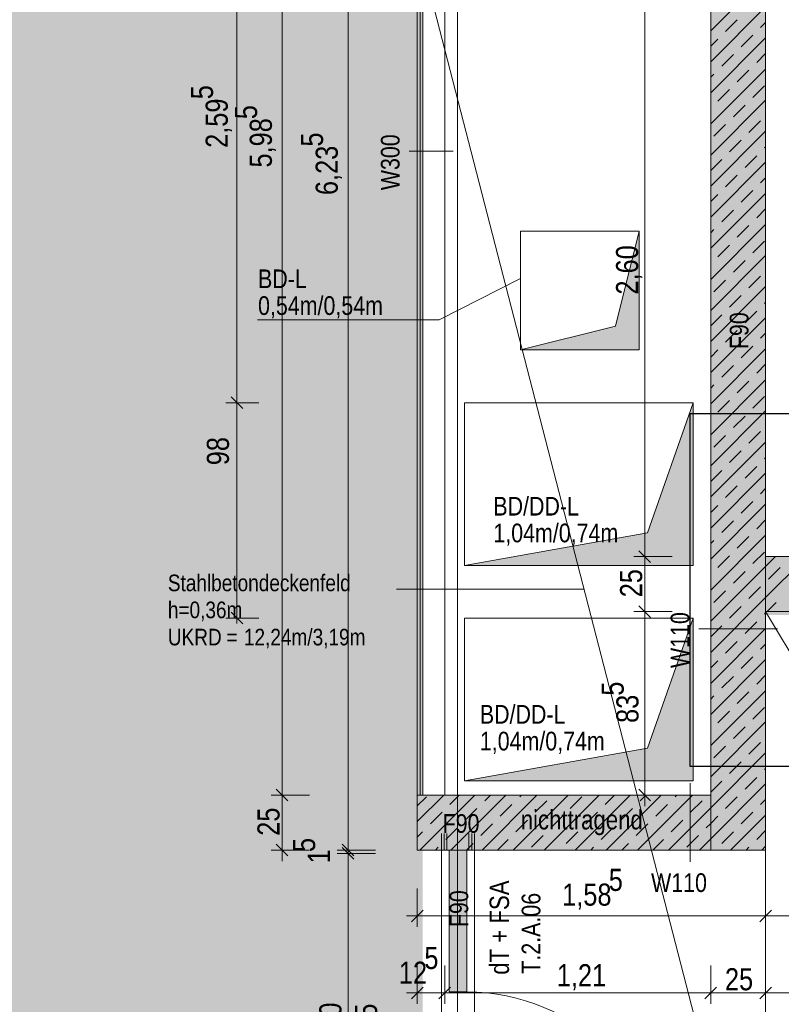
# Model space of a CAD drawing. Extents: x -620 to 3480, y 62 to 1102.
# Tile 59 of 256: x -527 to -458, y 623 to 713. Entities that reach past the tile are written whole.
import ezdxf
from ezdxf.lldxf.tags import DXFTag

# ---------------------------------------------------------------- set-up
doc = ezdxf.new("R2010")
doc.units = 0
doc.layers.get('0').update_dxf_attribs({"lineweight": 13})
for name, color, linetype, lineweight, true_color in [('00 -Bauelemente -Dämmung innen', 7, 'Continuous', 9, 0xff7fe6), ('00 -Bauelemente -Gipskarton', 7, 'Continuous', 9, 0xff7fe6), ('30 -34 Innenwände- 1 tragend', 7, 'Continuous', 13, 0xdd0806), ('30 -34 Innenwände- 2 nichttragend', 7, 'Continuous', 18, 0xff7fe6), ('30 -34 Innenwände- 4 Türen_Fenster', 7, 'Continuous', 15, 0x9955ff), ('30 -35 Decken- 11 Bodendurchbruch', 7, 'Continuous', 15, 0x599559), ('30 -35 Decken- 11 Durchbruch', 5, 'Continuous', 15, 0x0000ff), ('70 -72 Beschriftung- 1 Beschriftung allgemein', 7, 'Continuous', 9, 0xff6633), ('70 -76 Bemaßung- 2 Allgemein', 9, 'Continuous', 5, 0x808080), ('E_Leerrohr_Detailnummer', 1, 'Continuous', 25, 0xff0000), ('iwb_Layout BA_Markierung', 7, 'Continuous', 9, 0xbadcdc), ('iwb_Schraffur_F90_feuerbestaendig', 1, 'Continuous', 13, 0xff0000), ('iwb_Sichtbeton', 2, 'Continuous', 50, 0xffff00), ('iwb_Sichtbeton-Shading', 2, 'Continuous', 50, 0xffff00)]:
    doc.layers.add(name, color=color, linetype=linetype, lineweight=lineweight, true_color=true_color)
for name, color, linetype, lineweight in [('70 -71 Achsen- 1 Gebäudeachsen', 7, 'STRICHPUNKT2-A06G9SLK8I', 18), ('70 -75 Raumstempel- 3 Wandstempel', 7, 'Continuous', 50), ('Keine', 7, 'Continuous', 9)]:
    doc.layers.add(name, color=color, linetype=linetype, lineweight=lineweight)
doc.styles.get("Standard").update_dxf_attribs({"font": 'ARIALN.TTF'})
tags = doc.linetypes.add('grob-A06G9SLJ8I', pattern=[14, 3, -8, 3]).pattern_tags.tags
tags[8:9] = [DXFTag(74, 4), DXFTag(75, 0), DXFTag(340, '0'), DXFTag(46, 0.0), DXFTag(50, 0.0), DXFTag(44, 0.0), DXFTag(45, 0.0)]
tags[6:7] = [DXFTag(74, 4), DXFTag(75, 0), DXFTag(340, '0'), DXFTag(46, 0.0), DXFTag(50, 0.0), DXFTag(44, 0.0), DXFTag(45, 0.0)]
tags[4:5] = [DXFTag(74, 4), DXFTag(75, 0), DXFTag(340, '0'), DXFTag(46, 0.0), DXFTag(50, 0.0), DXFTag(44, 0.0), DXFTag(45, 0.0)]
tags = doc.linetypes.add('STRICHPUNKT2-A06G9SLK8I', pattern=[12.7, 6.35, -3.175, 0, -3.175]).pattern_tags.tags
tags[10:11] = [DXFTag(74, 4), DXFTag(75, 0), DXFTag(340, '0'), DXFTag(46, 0.0), DXFTag(50, 0.0), DXFTag(44, 0.0), DXFTag(45, 0.0)]
tags[8:9] = [DXFTag(74, 4), DXFTag(75, 0), DXFTag(340, '0'), DXFTag(46, 0.0), DXFTag(50, 0.0), DXFTag(44, 0.0), DXFTag(45, 0.0)]
tags[6:7] = [DXFTag(74, 4), DXFTag(75, 0), DXFTag(340, '0'), DXFTag(46, 0.0), DXFTag(50, 0.0), DXFTag(44, 0.0), DXFTag(45, 0.0)]
tags[4:5] = [DXFTag(74, 4), DXFTag(75, 0), DXFTag(340, '0'), DXFTag(46, 0.0), DXFTag(50, 0.0), DXFTag(44, 0.0), DXFTag(45, 0.0)]

# ---------------------------------------------------------------- blocks, each defined once
blk = doc.blocks.new('Shading-A06G9SG98I', base_point=(-484.833, 986.883))
at = {"layer": 'iwb_Sichtbeton-Shading', "color": 51, "true_color": 0xffff7f}
blk.add_solid([(-459.033, 658.583), (-459.033, 659.184), (-449.033, 658.583), (-449.033, 659.184)], dxfattribs=at)
blk = doc.blocks.new('Polygon-A06G9SL98I')
at = {"color": 0, "linetype": 'ByBlock', "lineweight": -2, "ltscale": 0.13}
blk.add_solid([(-490.312, 86.033), (-554.534, 85.862), (-490.147, 1071.438), (-554.534, 1071.438)], dxfattribs=at)
blk = doc.blocks.new('Referenz-A06G9SLM8I')
at = {"layer": '00 -Bauelemente -Dämmung innen', "color": 0, "linetype": 'Continuous', "lineweight": -2, "ltscale": 0.13}
for p, q in [((-490.204, 761.904), (-490.204, 642.204)), ((-488.204, 761.904), (-488.204, 642.204)), ((-488.004, 638.704), (-488.004, 637.204)), ((-486.004, 638.704), (-486.004, 637.204))]:
    blk.add_line(p, q, dxfattribs=at)
at = {"layer": '00 -Bauelemente -Gipskarton', "color": 0, "linetype": 'Continuous', "lineweight": -2, "ltscale": 0.13}
for p, q in [((-490.704, 761.904), (-490.704, 642.204)), ((-490.454, 761.904), (-490.454, 642.204)), ((-490.204, 761.904), (-490.204, 642.204)), ((-488.504, 638.704), (-488.504, 637.204)), ((-488.254, 638.704), (-488.254, 637.204)), ((-488.004, 638.704), (-488.004, 637.204)), ((-486.004, 638.704), (-486.004, 637.204)), ((-485.754, 638.704), (-485.754, 637.204)), ((-485.504, 638.704), (-485.504, 637.204))]:
    blk.add_line(p, q, dxfattribs=at)
at = {"layer": '30 -34 Innenwände- 1 tragend', "color": 0, "linetype": 'Continuous', "lineweight": -2, "ltscale": 0.13}
for p, q in [((-464.004, 720.904), (-464.004, 637.204)), ((-459.004, 715.904), (-459.004, 663.904)), ((-459.004, 663.904), (-450.004, 663.904)), ((-459.004, 658.904), (-450.004, 658.904)), ((-459.004, 658.904), (-459.004, 637.204)), ((-490.704, 642.204), (-490.704, 637.204)), ((-464.004, 642.204), (-488.204, 642.204)), ((-488.504, 637.204), (-490.704, 637.204)), ((-464.004, 637.204), (-485.504, 637.204)), ((-464.004, 637.204), (-459.004, 637.204))]:
    blk.add_line(p, q, dxfattribs=at)
at = {"layer": '30 -34 Innenwände- 1 tragend', "color": 0, "lineweight": -2}
for p, q in [((-464.004, 720.904), (-464.004, 637.204)), ((-464.004, 711.758), (-459.431, 716.331)), ((-464.004, 711.758), (-459.431, 716.331)), ((-459.004, 715.904), (-459.004, 637.204)), ((-464.004, 708.93), (-459.004, 713.93)), ((-464.004, 708.93), (-459.004, 713.93)), ((-462.649, 711.699), (-461.588, 712.76)), ((-462.649, 711.699), (-461.588, 712.76)), ((-459.467, 712.053), (-459.004, 712.515)), ((-459.467, 712.053), (-459.004, 712.515)), ((-464.004, 706.101), (-459.004, 711.101)), ((-464.004, 706.101), (-459.004, 711.101)), ((-464.004, 710.344), (-463.356, 710.992)), ((-464.004, 710.344), (-463.356, 710.992)), ((-461.235, 710.285), (-460.174, 711.345)), ((-461.235, 710.285), (-460.174, 711.345)), ((-459.82, 708.871), (-459.004, 709.687)), ((-459.82, 708.871), (-459.004, 709.687)), ((-463.002, 708.517), (-461.942, 709.578)), ((-463.002, 708.517), (-461.942, 709.578)), ((-464.004, 703.273), (-459.004, 708.273)), ((-464.004, 703.273), (-459.004, 708.273)), ((-464.004, 707.515), (-463.71, 707.81)), ((-464.004, 707.515), (-463.71, 707.81)), ((-461.588, 707.103), (-460.528, 708.164)), ((-461.588, 707.103), (-460.528, 708.164)), ((-463.356, 705.335), (-462.295, 706.396)), ((-463.356, 705.335), (-462.295, 706.396)), ((-460.174, 705.689), (-459.113, 706.749)), ((-460.174, 705.689), (-459.113, 706.749)), ((-464.004, 700.444), (-459.004, 705.444)), ((-464.004, 700.444), (-459.004, 705.444)), ((-461.942, 703.921), (-460.881, 704.982)), ((-461.942, 703.921), (-460.881, 704.982)), ((-460.528, 702.507), (-459.467, 703.567)), ((-460.528, 702.507), (-459.467, 703.567)), ((-464.004, 697.616), (-459.004, 702.616)), ((-464.004, 697.616), (-459.004, 702.616)), ((-463.71, 702.153), (-462.649, 703.214)), ((-463.71, 702.153), (-462.649, 703.214)), ((-462.295, 700.739), (-461.235, 701.8)), ((-462.295, 700.739), (-461.235, 701.8)), ((-459.113, 701.092), (-459.004, 701.202)), ((-459.113, 701.092), (-459.004, 701.202)), ((-464.004, 699.03), (-463.002, 700.032)), ((-464.004, 699.03), (-463.002, 700.032)), ((-464.004, 694.788), (-459.004, 699.788)), ((-464.004, 694.788), (-459.004, 699.788)), ((-460.881, 699.325), (-459.82, 700.385)), ((-460.881, 699.325), (-459.82, 700.385)), ((-462.649, 697.557), (-461.588, 698.618)), ((-462.649, 697.557), (-461.588, 698.618)), ((-459.467, 697.91), (-459.004, 698.373)), ((-459.467, 697.91), (-459.004, 698.373)), ((-461.235, 696.143), (-460.174, 697.203)), ((-461.235, 696.143), (-460.174, 697.203)), ((-464.004, 691.959), (-459.004, 696.959)), ((-464.004, 691.959), (-459.004, 696.959)), ((-464.004, 696.202), (-463.356, 696.85)), ((-464.004, 696.202), (-463.356, 696.85)), ((-463.002, 694.375), (-461.942, 695.436)), ((-463.002, 694.375), (-461.942, 695.436)), ((-459.82, 694.728), (-459.004, 695.545)), ((-459.82, 694.728), (-459.004, 695.545)), ((-464.004, 689.131), (-459.004, 694.131)), ((-464.004, 689.131), (-459.004, 694.131)), ((-464.004, 693.373), (-463.71, 693.668)), ((-464.004, 693.373), (-463.71, 693.668)), ((-461.588, 692.961), (-460.528, 694.021)), ((-461.588, 692.961), (-460.528, 694.021)), ((-460.174, 691.546), (-459.113, 692.607)), ((-460.174, 691.546), (-459.113, 692.607)), ((-463.356, 691.193), (-462.295, 692.254)), ((-463.356, 691.193), (-462.295, 692.254)), ((-464.004, 686.302), (-459.004, 691.302)), ((-464.004, 686.302), (-459.004, 691.302)), ((-461.942, 689.779), (-460.881, 690.839)), ((-461.942, 689.779), (-460.881, 690.839)), ((-463.71, 688.011), (-462.649, 689.072)), ((-463.71, 688.011), (-462.649, 689.072)), ((-460.528, 688.365), (-459.467, 689.425)), ((-460.528, 688.365), (-459.467, 689.425)), ((-464.004, 683.474), (-459.004, 688.474)), ((-464.004, 683.474), (-459.004, 688.474)), ((-462.295, 686.597), (-461.235, 687.657)), ((-462.295, 686.597), (-461.235, 687.657)), ((-459.113, 686.95), (-459.004, 687.06)), ((-459.113, 686.95), (-459.004, 687.06)), ((-464.004, 684.888), (-463.002, 685.89)), ((-464.004, 684.888), (-463.002, 685.89)), ((-464.004, 680.645), (-459.004, 685.645)), ((-464.004, 680.645), (-459.004, 685.645)), ((-460.881, 685.183), (-459.82, 686.243)), ((-460.881, 685.183), (-459.82, 686.243)), ((-462.649, 683.415), (-461.588, 684.475)), ((-462.649, 683.415), (-461.588, 684.475)), ((-459.467, 683.768), (-459.004, 684.231)), ((-459.467, 683.768), (-459.004, 684.231)), ((-464.004, 677.817), (-459.004, 682.817)), ((-464.004, 677.817), (-459.004, 682.817)), ((-464.004, 682.06), (-463.356, 682.708)), ((-464.004, 682.06), (-463.356, 682.708)), ((-461.235, 682.001), (-460.174, 683.061)), ((-461.235, 682.001), (-460.174, 683.061)), ((-463.002, 680.233), (-461.942, 681.293)), ((-463.002, 680.233), (-461.942, 681.293)), ((-459.82, 680.586), (-459.004, 681.403)), ((-459.82, 680.586), (-459.004, 681.403)), ((-464.004, 674.989), (-459.004, 679.989)), ((-464.004, 674.989), (-459.004, 679.989)), ((-464.004, 679.231), (-463.71, 679.526)), ((-464.004, 679.231), (-463.71, 679.526)), ((-461.588, 678.819), (-460.528, 679.879)), ((-461.588, 678.819), (-460.528, 679.879)), ((-460.174, 677.404), (-459.113, 678.465)), ((-460.174, 677.404), (-459.113, 678.465)), ((-463.356, 677.051), (-462.295, 678.111)), ((-463.356, 677.051), (-462.295, 678.111)), ((-464.004, 672.16), (-459.004, 677.16)), ((-464.004, 672.16), (-459.004, 677.16)), ((-461.942, 675.637), (-460.881, 676.697)), ((-461.942, 675.637), (-460.881, 676.697)), ((-463.71, 673.869), (-462.649, 674.929)), ((-463.71, 673.869), (-462.649, 674.929)), ((-460.528, 674.222), (-459.467, 675.283)), ((-460.528, 674.222), (-459.467, 675.283)), ((-464.004, 669.332), (-459.004, 674.332)), ((-464.004, 669.332), (-459.004, 674.332)), ((-462.295, 672.455), (-461.235, 673.515)), ((-462.295, 672.455), (-461.235, 673.515)), ((-459.113, 672.808), (-459.004, 672.917)), ((-459.113, 672.808), (-459.004, 672.917)), ((-460.881, 671.04), (-459.82, 672.101)), ((-460.881, 671.04), (-459.82, 672.101)), ((-464.004, 670.746), (-463.002, 671.748)), ((-464.004, 670.746), (-463.002, 671.748)), ((-464.004, 666.503), (-459.004, 671.503)), ((-464.004, 666.503), (-459.004, 671.503)), ((-462.649, 669.273), (-461.588, 670.333)), ((-462.649, 669.273), (-461.588, 670.333)), ((-459.467, 669.626), (-459.004, 670.089)), ((-459.467, 669.626), (-459.004, 670.089)), ((-464.004, 663.675), (-459.004, 668.675)), ((-464.004, 663.675), (-459.004, 668.675)), ((-464.004, 667.917), (-463.356, 668.566)), ((-464.004, 667.917), (-463.356, 668.566)), ((-461.235, 667.858), (-460.174, 668.919)), ((-461.235, 667.858), (-460.174, 668.919)), ((-463.002, 666.091), (-461.942, 667.151)), ((-463.002, 666.091), (-461.942, 667.151)), ((-459.82, 666.444), (-459.004, 667.261)), ((-459.82, 666.444), (-459.004, 667.261)), ((-464.004, 660.846), (-459.004, 665.846)), ((-464.004, 660.846), (-459.004, 665.846)), ((-461.588, 664.676), (-460.528, 665.737)), ((-461.588, 664.676), (-460.528, 665.737)), ((-464.004, 665.089), (-463.71, 665.384)), ((-464.004, 665.089), (-463.71, 665.384)), ((-463.356, 662.909), (-462.295, 663.969)), ((-463.356, 662.909), (-462.295, 663.969)), ((-460.174, 663.262), (-459.113, 664.323)), ((-460.174, 663.262), (-459.113, 664.323)), ((-459.004, 663.018), (-458.118, 663.904)), ((-459.004, 660.19), (-455.289, 663.904)), ((-459.004, 663.018), (-458.118, 663.904)), ((-459.004, 660.19), (-455.289, 663.904)), ((-459.004, 663.904), (-450.004, 663.904)), ((-464.004, 658.018), (-459.004, 663.018)), ((-464.004, 658.018), (-459.004, 663.018)), ((-461.942, 661.494), (-460.881, 662.555)), ((-461.942, 661.494), (-460.881, 662.555)), ((-458.76, 661.848), (-457.699, 662.909)), ((-458.76, 661.848), (-457.699, 662.909)), ((-463.71, 659.727), (-462.649, 660.787)), ((-463.71, 659.727), (-462.649, 660.787)), ((-460.528, 660.08), (-459.467, 661.141)), ((-460.528, 660.08), (-459.467, 661.141)), ((-464.004, 655.19), (-459.004, 660.19)), ((-464.004, 655.19), (-459.004, 660.19)), ((-458.875, 658.904), (-458.053, 659.727)), ((-458.875, 658.904), (-458.053, 659.727)), ((-462.295, 658.312), (-461.235, 659.373)), ((-462.295, 658.312), (-461.235, 659.373)), ((-459.113, 658.666), (-459.004, 658.775)), ((-459.113, 658.666), (-459.004, 658.775)), ((-459.004, 658.904), (-450.004, 658.904)), ((-460.881, 656.898), (-459.82, 657.959)), ((-460.881, 656.898), (-459.82, 657.959)), ((-464.004, 656.604), (-463.002, 657.605)), ((-464.004, 656.604), (-463.002, 657.605)), ((-464.004, 652.361), (-459.004, 657.361)), ((-464.004, 652.361), (-459.004, 657.361)), ((-462.649, 655.13), (-461.588, 656.191)), ((-462.649, 655.13), (-461.588, 656.191)), ((-459.467, 655.484), (-459.004, 655.947)), ((-459.467, 655.484), (-459.004, 655.947)), ((-464.004, 649.533), (-459.004, 654.533)), ((-464.004, 649.533), (-459.004, 654.533)), ((-464.004, 653.775), (-463.356, 654.423)), ((-464.004, 653.775), (-463.356, 654.423)), ((-461.235, 653.716), (-460.174, 654.777)), ((-461.235, 653.716), (-460.174, 654.777)), ((-463.002, 651.949), (-461.942, 653.009)), ((-463.002, 651.949), (-461.942, 653.009)), ((-459.82, 652.302), (-459.004, 653.118)), ((-459.82, 652.302), (-459.004, 653.118)), ((-464.004, 646.704), (-459.004, 651.704)), ((-464.004, 646.704), (-459.004, 651.704)), ((-461.588, 650.534), (-460.528, 651.595)), ((-461.588, 650.534), (-460.528, 651.595)), ((-464.004, 650.947), (-463.71, 651.241)), ((-464.004, 650.947), (-463.71, 651.241)), ((-463.356, 648.767), (-462.295, 649.827)), ((-463.356, 648.767), (-462.295, 649.827)), ((-460.174, 649.12), (-459.113, 650.181)), ((-460.174, 649.12), (-459.113, 650.181)), ((-464.004, 643.876), (-459.004, 648.876)), ((-464.004, 643.876), (-459.004, 648.876)), ((-461.942, 647.352), (-460.881, 648.413)), ((-461.942, 647.352), (-460.881, 648.413)), ((-460.528, 645.938), (-459.467, 646.999)), ((-460.528, 645.938), (-459.467, 646.999)), ((-464.004, 641.047), (-459.004, 646.047)), ((-464.004, 641.047), (-459.004, 646.047)), ((-463.71, 645.585), (-462.649, 646.645)), ((-463.71, 645.585), (-462.649, 646.645)), ((-462.295, 644.17), (-461.235, 645.231)), ((-462.295, 644.17), (-461.235, 645.231)), ((-459.113, 644.524), (-459.004, 644.633)), ((-459.113, 644.524), (-459.004, 644.633)), ((-464.004, 642.462), (-463.002, 643.463)), ((-464.004, 642.462), (-463.002, 643.463)), ((-460.881, 642.756), (-459.82, 643.817)), ((-460.881, 642.756), (-459.82, 643.817)), ((-464.004, 638.219), (-459.004, 643.219)), ((-464.004, 638.219), (-459.004, 643.219)), ((-464.004, 642.204), (-490.704, 642.204)), ((-490.704, 639.803), (-488.303, 642.204)), ((-490.704, 639.803), (-488.303, 642.204)), ((-490.704, 641.217), (-489.873, 642.049)), ((-490.704, 641.217), (-489.873, 642.049)), ((-490.475, 637.204), (-485.475, 642.204)), ((-490.475, 637.204), (-485.475, 642.204)), ((-487.751, 641.342), (-486.889, 642.204)), ((-487.751, 641.342), (-486.889, 642.204)), ((-487.646, 637.204), (-482.646, 642.204)), ((-487.646, 637.204), (-482.646, 642.204)), ((-484.818, 637.204), (-479.818, 642.204)), ((-484.818, 637.204), (-479.818, 642.204)), ((-484.569, 641.695), (-484.06, 642.204)), ((-484.569, 641.695), (-484.06, 642.204)), ((-481.989, 637.204), (-476.989, 642.204)), ((-481.989, 637.204), (-476.989, 642.204)), ((-481.387, 642.049), (-481.232, 642.204)), ((-481.387, 642.049), (-481.232, 642.204)), ((-479.973, 640.635), (-478.912, 641.695)), ((-479.973, 640.635), (-478.912, 641.695)), ((-479.161, 637.204), (-474.161, 642.204)), ((-479.161, 637.204), (-474.161, 642.204)), ((-476.791, 640.988), (-475.73, 642.049)), ((-476.791, 640.988), (-475.73, 642.049)), ((-476.333, 637.204), (-471.333, 642.204)), ((-476.333, 637.204), (-471.333, 642.204)), ((-473.609, 641.342), (-472.747, 642.204)), ((-473.609, 641.342), (-472.747, 642.204)), ((-473.504, 637.204), (-468.504, 642.204)), ((-473.504, 637.204), (-468.504, 642.204)), ((-470.676, 637.204), (-465.676, 642.204)), ((-470.676, 637.204), (-465.676, 642.204)), ((-470.427, 641.695), (-469.918, 642.204)), ((-470.427, 641.695), (-469.918, 642.204)), ((-467.245, 642.049), (-467.09, 642.204)), ((-467.245, 642.049), (-467.09, 642.204)), ((-465.831, 640.635), (-464.77, 641.695)), ((-465.831, 640.635), (-464.77, 641.695)), ((-462.649, 640.988), (-461.588, 642.049)), ((-462.649, 640.988), (-461.588, 642.049)), ((-459.467, 641.342), (-459.004, 641.805)), ((-459.467, 641.342), (-459.004, 641.805)), ((-489.519, 639.574), (-488.458, 640.635)), ((-489.519, 639.574), (-488.458, 640.635)), ((-486.337, 639.928), (-485.276, 640.988)), ((-486.337, 639.928), (-485.276, 640.988)), ((-483.155, 640.281), (-482.094, 641.342)), ((-483.155, 640.281), (-482.094, 641.342)), ((-475.377, 639.574), (-474.316, 640.635)), ((-475.377, 639.574), (-474.316, 640.635)), ((-472.195, 639.928), (-471.134, 640.988)), ((-472.195, 639.928), (-471.134, 640.988)), ((-469.013, 640.281), (-467.952, 641.342)), ((-469.013, 640.281), (-467.952, 641.342)), ((-467.847, 637.204), (-464.004, 641.047)), ((-467.847, 637.204), (-464.004, 641.047)), ((-461.235, 639.574), (-460.174, 640.635)), ((-461.235, 639.574), (-460.174, 640.635)), ((-481.741, 638.867), (-480.68, 639.928)), ((-481.741, 638.867), (-480.68, 639.928)), ((-478.559, 639.221), (-477.498, 640.281)), ((-478.559, 639.221), (-477.498, 640.281)), ((-467.599, 638.867), (-466.538, 639.928)), ((-467.599, 638.867), (-466.538, 639.928)), ((-464.004, 639.633), (-463.356, 640.281)), ((-464.004, 639.633), (-463.356, 640.281)), ((-462.19, 637.204), (-459.004, 640.391)), ((-462.19, 637.204), (-459.004, 640.391)), ((-490.704, 638.389), (-490.226, 638.867)), ((-490.704, 638.389), (-490.226, 638.867)), ((-488.105, 638.16), (-487.044, 639.221)), ((-488.105, 638.16), (-487.044, 639.221)), ((-484.923, 638.513), (-483.862, 639.574)), ((-484.923, 638.513), (-483.862, 639.574)), ((-477.145, 637.806), (-476.084, 638.867)), ((-477.145, 637.806), (-476.084, 638.867)), ((-473.963, 638.16), (-472.902, 639.221)), ((-473.963, 638.16), (-472.902, 639.221)), ((-470.781, 638.513), (-469.72, 639.574)), ((-470.781, 638.513), (-469.72, 639.574)), ((-464.417, 639.221), (-464.004, 639.633)), ((-464.417, 639.221), (-464.004, 639.633)), ((-463.002, 637.806), (-461.942, 638.867)), ((-463.002, 637.806), (-461.942, 638.867)), ((-459.82, 638.16), (-459.004, 638.976)), ((-459.82, 638.16), (-459.004, 638.976)), ((-483.404, 637.204), (-482.448, 638.16)), ((-483.404, 637.204), (-482.448, 638.16)), ((-480.327, 637.453), (-479.266, 638.513)), ((-480.327, 637.453), (-479.266, 638.513)), ((-469.261, 637.204), (-468.306, 638.16)), ((-469.261, 637.204), (-468.306, 638.16)), ((-466.184, 637.453), (-465.124, 638.513)), ((-466.184, 637.453), (-465.124, 638.513)), ((-465.019, 637.204), (-464.004, 638.219)), ((-465.019, 637.204), (-464.004, 638.219)), ((-464.004, 637.204), (-490.704, 637.204)), ((-489.06, 637.204), (-488.812, 637.453)), ((-489.06, 637.204), (-488.812, 637.453)), ((-486.232, 637.204), (-485.63, 637.806)), ((-486.232, 637.204), (-485.63, 637.806)), ((-474.918, 637.204), (-474.67, 637.453)), ((-474.918, 637.204), (-474.67, 637.453)), ((-472.09, 637.204), (-471.488, 637.806)), ((-472.09, 637.204), (-471.488, 637.806)), ((-460.776, 637.204), (-460.528, 637.453)), ((-460.776, 637.204), (-460.528, 637.453)), ((-459.362, 637.204), (-459.004, 637.562)), ((-459.362, 637.204), (-459.004, 637.562))]:
    blk.add_line(p, q, dxfattribs=at)
at = {"layer": '30 -34 Innenwände- 2 nichttragend', "color": 0, "linetype": 'Continuous', "lineweight": -2, "ltscale": 0.13}
for p, q in [((-490.704, 761.904), (-490.704, 642.204)), ((-488.204, 761.904), (-488.204, 642.204)), ((-488.504, 638.704), (-488.504, 637.204)), ((-485.504, 638.704), (-485.504, 637.204)), ((-488.504, 637.204), (-485.754, 637.204)), ((-488.504, 637.204), (-488.254, 637.204)), ((-488.254, 637.204), (-488.004, 637.204)), ((-488.004, 637.204), (-486.004, 637.204)), ((-486.004, 637.204), (-485.754, 637.204)), ((-485.754, 637.204), (-485.504, 637.204))]:
    blk.add_line(p, q, dxfattribs=at)
at = {"layer": '30 -34 Innenwände- 4 Türen_Fenster', "color": 0, "linetype": 'grob-A06G9SLJ8I', "lineweight": -2, "ltscale": 0.13}
for p, q in [((-488.504, 637.204), (-488.504, 604.904)), ((-485.504, 637.204), (-485.504, 604.904))]:
    blk.add_line(p, q, dxfattribs=at)
at = {"layer": '30 -34 Innenwände- 4 Türen_Fenster', "color": 0, "linetype": 'Continuous', "lineweight": -2, "ltscale": 0.13}
for p, q in [((-487.804, 624.304), (-487.804, 637.204)), ((-487.804, 637.204), (-486.204, 637.204)), ((-486.204, 637.204), (-486.204, 624.304)), ((-486.204, 624.304), (-487.804, 624.304))]:
    blk.add_line(p, q, dxfattribs=at)
at = {"layer": '30 -34 Innenwände- 4 Türen_Fenster', "color": 0, "linetype": 'grob-A06G9SLJ8I', "lineweight": -2, "ltscale": 0.13}
blk.add_ellipse((-486.204, 606.304), major_axis=(18, 0), ratio=1, start_param=0, end_param=1.570796, dxfattribs=at)
at = {"layer": '30 -35 Decken- 11 Bodendurchbruch', "color": 0, "linetype": 'Continuous', "lineweight": -2, "ltscale": 0.13}
for p, q in [((-481.304, 682.704), (-481.304, 693.504)), ((-481.304, 693.504), (-470.504, 693.504)), ((-470.504, 693.504), (-472.664, 684.864)), ((-470.504, 693.504), (-472.664, 684.864)), ((-470.504, 682.704), (-470.504, 693.504)), ((-488.729, 685.445), (-481.382, 689.183)), ((-505.257, 685.445), (-488.729, 685.445)), ((-472.664, 684.864), (-481.304, 682.704)), ((-472.664, 684.864), (-481.304, 682.704)), ((-481.304, 682.704), (-470.504, 682.704))]:
    blk.add_line(p, q, dxfattribs=at)
at = {"layer": '30 -35 Decken- 11 Bodendurchbruch', "color": 0, "lineweight": -2}
for points in [[(-470.504, 682.704), (-472.664, 684.864), (-470.504, 693.504)], [(-472.664, 682.704), (-481.304, 682.704), (-472.664, 684.864)], [(-472.664, 682.704), (-472.664, 684.864), (-470.504, 682.704)]]:
    blk.add_solid(points, dxfattribs=at)
at = {"layer": '30 -35 Decken- 11 Durchbruch', "color": 0, "linetype": 'Continuous', "lineweight": -2, "ltscale": 0.13}
for p, q in [((-486.404, 663.104), (-486.404, 677.904)), ((-486.404, 677.904), (-465.604, 677.904)), ((-465.604, 677.904), (-469.764, 666.064)), ((-465.604, 677.904), (-469.764, 666.064)), ((-465.604, 663.104), (-465.604, 677.904)), ((-469.764, 666.064), (-486.404, 663.104)), ((-469.764, 666.064), (-486.404, 663.104)), ((-486.404, 663.104), (-465.604, 663.104)), ((-486.404, 643.504), (-486.404, 658.304)), ((-486.404, 658.304), (-465.604, 658.304)), ((-465.604, 658.304), (-469.764, 646.464)), ((-465.604, 658.304), (-469.764, 646.464)), ((-465.604, 643.504), (-465.604, 658.304)), ((-469.764, 646.464), (-486.404, 643.504)), ((-469.764, 646.464), (-486.404, 643.504)), ((-486.404, 643.504), (-465.604, 643.504))]:
    blk.add_line(p, q, dxfattribs=at)
at = {"layer": '30 -35 Decken- 11 Durchbruch', "color": 0, "lineweight": -2}
for points in [[(-465.604, 663.104), (-469.764, 666.064), (-465.604, 677.904)], [(-469.764, 663.104), (-486.404, 663.104), (-469.764, 666.064)], [(-469.764, 663.104), (-469.764, 666.064), (-465.604, 663.104)], [(-465.604, 643.504), (-469.764, 646.464), (-465.604, 658.304)], [(-469.764, 643.504), (-486.404, 643.504), (-469.764, 646.464)], [(-469.764, 643.504), (-469.764, 646.464), (-465.604, 643.504)]]:
    blk.add_solid(points, dxfattribs=at)
at = {"layer": '70 -71 Achsen- 1 Gebäudeachsen', "color": 0, "linetype": 'STRICHPUNKT2-A06G9SLK8I', "lineweight": -2, "ltscale": 0.13}
blk.add_line((-487.033, 1075.824), (-487.033, 76.384), dxfattribs=at)
at = {"layer": '70 -72 Beschriftung- 1 Beschriftung allgemein', "color": 0, "linetype": 'grob-A06G9SLJ8I', "lineweight": -2, "ltscale": 0.13}
for p, q in [((-459.004, 596.904), (-491.004, 720.904)), ((-422.004, 596.904), (-459.004, 658.904)), ((-459.004, 596.904), (-459.004, 637.204))]:
    blk.add_line(p, q, dxfattribs=at)
at = {"layer": '70 -72 Beschriftung- 1 Beschriftung allgemein', "color": 0, "lineweight": -2}
blk.add_line((-492.601, 660.927), (-475.526, 660.927), dxfattribs=at)
at = {"layer": '70 -75 Raumstempel- 3 Wandstempel', "color": 0, "linetype": 'Continuous', "lineweight": -2, "ltscale": 0.13}
blk.add_line((-491.454, 700.804), (-487.454, 700.804), dxfattribs=at)
at = {"layer": '70 -76 Bemaßung- 2 Allgemein', "color": 0, "linetype": 'Continuous', "lineweight": -2, "ltscale": 0.13}
for p, q in [((-503.004, 643.265), (-503.004, 760.844)), ((-497.004, 638.265), (-497.004, 760.844)), ((-507.118, 678.965), (-507.118, 728.744)), ((-470.004, 664.965), (-470.004, 714.844)), ((-506.587, 677.374), (-507.648, 678.435)), ((-507.648, 678.435), (-506.587, 677.374)), ((-507.118, 677.404), (-507.118, 678.965)), ((-507.118, 678.404), (-507.118, 676.844)), ((-505.118, 677.904), (-508.118, 677.904)), ((-505.118, 677.904), (-508.118, 677.904)), ((-507.118, 659.365), (-507.118, 676.844)), ((-470.004, 662.904), (-470.004, 664.965)), ((-470.004, 664.904), (-470.004, 662.844)), ((-467.504, 663.904), (-471.004, 663.904)), ((-467.504, 663.904), (-471.004, 663.904)), ((-469.474, 663.374), (-470.535, 664.435)), ((-470.535, 664.435), (-469.474, 663.374)), ((-470.004, 659.965), (-470.004, 662.844)), ((-469.474, 658.374), (-470.535, 659.435)), ((-470.535, 659.435), (-469.474, 658.374)), ((-470.004, 657.904), (-470.004, 659.965)), ((-470.004, 659.904), (-470.004, 657.844)), ((-506.587, 657.774), (-507.648, 658.835)), ((-507.118, 657.804), (-507.118, 659.365)), ((-467.504, 658.904), (-471.004, 658.904)), ((-467.504, 658.904), (-471.004, 658.904)), ((-505.118, 658.304), (-508.118, 658.304)), ((-470.004, 643.265), (-470.004, 657.844)), ((-502.474, 641.674), (-503.535, 642.735)), ((-503.535, 642.735), (-502.474, 641.674)), ((-503.004, 641.204), (-503.004, 643.265)), ((-503.004, 643.204), (-503.004, 641.144)), ((-469.474, 641.674), (-470.535, 642.735)), ((-470.004, 641.204), (-470.004, 643.265)), ((-500.504, 642.204), (-504.004, 642.204)), ((-500.504, 642.204), (-504.004, 642.204)), ((-467.504, 642.204), (-471.004, 642.204)), ((-503.004, 638.265), (-503.004, 641.144)), ((-497.004, 638.265), (-497.004, 639.325)), ((-503.004, 636.204), (-503.004, 638.265)), ((-497.004, 636.204), (-497.004, 638.265)), ((-497.004, 636.204), (-497.004, 638.265)), ((-497.004, 637.904), (-497.004, 635.844)), ((-497.004, 637.904), (-497.004, 635.844)), ((-500.504, 637.204), (-504.004, 637.204)), ((-502.474, 636.674), (-503.535, 637.735)), ((-494.504, 637.204), (-498.004, 637.204)), ((-494.504, 637.204), (-498.004, 637.204)), ((-496.474, 636.674), (-497.535, 637.735)), ((-496.474, 636.674), (-497.535, 637.735)), ((-497.535, 637.435), (-496.474, 636.374)), ((-497.535, 637.435), (-496.474, 636.374)), ((-497.004, 636.904), (-497.004, 637.204)), ((-494.504, 636.904), (-498.004, 636.904)), ((-494.504, 636.904), (-498.004, 636.904)), ((-497.004, 635.844), (-497.004, 634.783)), ((-497.004, 605.965), (-497.004, 635.844)), ((-490.704, 633.704), (-490.704, 630.204)), ((-459.004, 633.704), (-459.004, 630.204)), ((-459.004, 633.704), (-459.004, 630.204)), ((-491.235, 630.674), (-490.174, 631.735)), ((-458.474, 631.735), (-459.535, 630.674)), ((-459.535, 630.674), (-458.474, 631.735)), ((-491.704, 631.204), (-489.644, 631.204)), ((-460.064, 631.204), (-489.644, 631.204)), ((-458.004, 631.204), (-460.064, 631.204)), ((-460.004, 631.204), (-457.944, 631.204)), ((-451.064, 631.204), (-457.944, 631.204)), ((-490.704, 626.704), (-490.704, 623.204)), ((-488.204, 626.704), (-488.204, 623.204)), ((-488.204, 626.704), (-488.204, 623.204)), ((-464.004, 626.704), (-464.004, 623.204)), ((-464.004, 626.704), (-464.004, 623.204)), ((-459.004, 626.704), (-459.004, 623.204)), ((-459.004, 626.704), (-459.004, 623.204)), ((-491.235, 623.674), (-490.174, 624.735)), ((-487.674, 624.735), (-488.735, 623.674)), ((-488.735, 623.674), (-487.674, 624.735)), ((-463.474, 624.735), (-464.535, 623.674)), ((-464.535, 623.674), (-463.474, 624.735)), ((-458.474, 624.735), (-459.535, 623.674)), ((-459.535, 623.674), (-458.474, 624.735)), ((-491.704, 624.204), (-489.644, 624.204)), ((-489.264, 624.204), (-489.644, 624.204)), ((-487.204, 624.204), (-489.264, 624.204)), ((-489.204, 624.204), (-487.144, 624.204)), ((-465.064, 624.204), (-487.144, 624.204)), ((-463.004, 624.204), (-465.064, 624.204)), ((-465.004, 624.204), (-462.944, 624.204)), ((-460.064, 624.204), (-462.944, 624.204)), ((-458.004, 624.204), (-460.064, 624.204)), ((-460.004, 624.204), (-457.944, 624.204)), ((-426.064, 624.204), (-457.944, 624.204))]:
    blk.add_line(p, q, dxfattribs=at)
at = {"layer": 'Keine', "color": 0, "lineweight": -2}
for p, q in [((-465.089, 657.326), (-457.919, 657.326)), ((-465.873, 636.119), (-465.873, 643.289))]:
    blk.add_line(p, q, dxfattribs=at)
at = {"layer": '30 -35 Decken- 11 Bodendurchbruch', "color": 0, "linetype": 'Continuous', "lineweight": -2, "ltscale": 0.13, "char_height": 1.7, "attachment_point": 1}
for s, insert in [('{\\fArial Narrow;BD-L}', (-505.198, 690.031)), ('{\\fArial Narrow;0,54m/0,54m}', (-505.198, 687.595))]:
    blk.add_mtext(s, dxfattribs=dict(at, insert=insert))
at = {"layer": '30 -35 Decken- 11 Durchbruch', "color": 0, "linetype": 'Continuous', "lineweight": -2, "ltscale": 0.13, "char_height": 1.7, "attachment_point": 1}
for s, insert in [('{\\fArial Narrow;BD/DD-L}', (-483.784, 669.342)), ('{\\fArial Narrow;1,04m/0,74m}', (-483.784, 666.906)), ('{\\fArial Narrow;BD/DD-L}', (-485.013, 650.404)), ('{\\fArial Narrow;1,04m/0,74m}', (-485.013, 647.968))]:
    blk.add_mtext(s, dxfattribs=dict(at, insert=insert))
at = {"layer": '70 -72 Beschriftung- 1 Beschriftung allgemein', "color": 0, "linetype": 'Continuous', "lineweight": -2, "ltscale": 0.13, "char_height": 1.51033, "attachment_point": 1}
for s, insert in [('{\\fArial Narrow;Stahlbetondeckenfeld}', (-513.407, 662.266)), ('{\\fArial Narrow;h=0,36m}', (-513.407, 659.812)), ('{\\fArial Narrow;UKRD}', (-513.407, 657.337)), ('{\\fArial Narrow;=}', (-508.067, 657.337)), ('{\\fArial Narrow;12,24m/3,19m}', (-506.485, 657.337))]:
    blk.add_mtext(s, dxfattribs=dict(at, insert=insert))
at = {"layer": '70 -75 Raumstempel- 3 Wandstempel', "color": 0, "linetype": 'ByBlock', "lineweight": -2, "ltscale": 0.13, "char_height": 1.7, "attachment_point": 1, "rotation": 90}
for s, insert in [('{\\fArial Narrow;W300}', (-494.019, 697.242)), ('{\\fArial Narrow;F90}', (-462.269, 682.783)), ('{\\fArial Narrow;W110}', (-467.65, 653.764)), ('{\\fArial Narrow;F90}', (-487.769, 630.189))]:
    blk.add_mtext(s, dxfattribs=dict(at, insert=insert))
at = {"layer": '70 -75 Raumstempel- 3 Wandstempel', "color": 0, "linetype": 'ByBlock', "lineweight": -2, "ltscale": 0.13, "char_height": 1.7, "attachment_point": 1}
for s, insert in [('{\\fArial Narrow;F90}', (-488.401, 640.469)), ('{\\fArial Narrow;W110}', (-469.434, 635.086))]:
    blk.add_mtext(s, dxfattribs=dict(at, insert=insert))
at = {"layer": '70 -76 Bemaßung- 2 Allgemein', "color": 0, "linetype": 'Continuous', "lineweight": -2, "ltscale": 0.13, "char_height": 2.01377, "attachment_point": 1, "rotation": 90}
for s, insert in [('{\\fArial Narrow;5}', (-511.31, 705.52)), ('{\\fArial Narrow;2,59}', (-509.968, 701.094)), ('{\\fArial Narrow;5}', (-507.297, 703.706)), ('{\\fArial Narrow;5,98}', (-505.954, 699.308)), ('{\\fArial Narrow;5}', (-501.297, 701.212)), ('{\\fArial Narrow;6,23}', (-499.954, 696.802)), ('{\\fArial Narrow;2,60}', (-472.62, 687.746)), ('{\\fArial Narrow;98}', (-509.86, 672.217)), ('{\\fArial Narrow;25}', (-472.255, 660.202)), ('{\\fArial Narrow;5}', (-473.932, 651.244)), ('{\\fArial Narrow;83}', (-472.59, 648.771)), ('{\\fArial Narrow;25}', (-505.255, 638.502)), ('{\\fArial Narrow;5}', (-502.015, 637.026)), ('{\\fArial Narrow;1}', (-500.673, 635.989)), ('{\\fArial Narrow;1,60}', (-499.62, 618.836)), ('{\\fArial Narrow;2,85}', (-496.386, 618.74))]:
    blk.add_mtext(s, dxfattribs=dict(at, insert=insert))
at = {"layer": '70 -76 Bemaßung- 2 Allgemein', "color": 0, "linetype": 'Continuous', "lineweight": -2, "ltscale": 0.13, "char_height": 2.01377, "attachment_point": 1}
for s, insert in [('{\\fArial Narrow;5}', (-473.279, 635.497)), ('{\\fArial Narrow;1,58}', (-477.523, 634.154)), ('{\\fArial Narrow;5}', (-490.063, 628.389)), ('{\\fArial Narrow;12}', (-492.383, 627.046)), ('{\\fArial Narrow;1,21}', (-478.011, 626.82)), ('{\\fArial Narrow;25}', (-462.707, 626.455))]:
    blk.add_mtext(s, dxfattribs=dict(at, insert=insert))
at = {"layer": 'Keine', "color": 0, "linetype": 'ByBlock', "lineweight": -2, "ltscale": 0.13, "insert": (-481.294, 640.843), "char_height": 1.76205, "attachment_point": 1}
blk.add_mtext('{\\fArial Narrow;nichttragend}', dxfattribs=at)
at = {"layer": 'Keine', "color": 0, "linetype": 'ByBlock', "lineweight": -2, "ltscale": 0.13, "attachment_point": 1, "rotation": 90}
for s, insert, char_height in [('{\\fArial Narrow;dT + FSA}', (-484.125, 625.856), 1.76205), ('{\\fArial Narrow;T.2.A.06}', (-481.206, 625.948), 1.7)]:
    blk.add_mtext(s, dxfattribs=dict(at, insert=insert, char_height=char_height))
blk = doc.blocks.new('Referenz-A06G9SLO8I')
at = {"layer": 'iwb_Schraffur_F90_feuerbestaendig', "linetype": 'Continuous', "ltscale": 0.13}
blk.add_hatch(color=256, dxfattribs=at).paths.add_polyline_path([(-488.233, 769.884), (-483.033, 769.884), (-483.033, 768.384), (-459.033, 768.384), (-459.033, 720.884), (-422.033, 720.884), (-422.033, 658.884), (-431.033, 658.884), (-431.033, 663.884), (-427.033, 663.884), (-427.033, 715.884), (-459.033, 715.884), (-459.033, 663.884), (-449.033, 663.884), (-449.033, 658.884), (-459.033, 658.884), (-459.033, 637.184), (-486.233, 637.184), (-486.233, 624.284), (-487.833, 624.284), (-487.833, 637.184), (-490.733, 637.184), (-490.733, 642.184), (-464.033, 642.184), (-464.033, 761.884), (-488.233, 761.884)])
at = {"layer": 'iwb_Sichtbeton', "linetype": 'Continuous', "ltscale": 0.5}
blk.add_solid([(-459.033, 658.584), (-459.033, 659.184), (-449.033, 658.584), (-449.033, 659.184)], dxfattribs=at)
blk = doc.blocks.new('Polygon-A06G9SNY8I')
at = {"color": 0, "linetype": 'ByBlock', "lineweight": -2, "ltscale": 0.25}
for p, q in [((-465.872, 644.82), (-465.872, 676.925)), ((-465.872, 676.925), (-415.788, 676.925)), ((-415.788, 676.925), (-415.788, 644.82)), ((-415.788, 644.82), (-465.872, 644.82))]:
    blk.add_line(p, q, dxfattribs=at)

msp = doc.modelspace()

# ---------------------------------------------------------------- block references
at = {"color": 8, "lineweight": 13, "ltscale": 0.13, "true_color": 0x808080}
msp.add_blockref('Referenz-A06G9SLM8I', (0, 0), dxfattribs=at)
at = {"color": 8, "lineweight": 25, "ltscale": 0.25, "true_color": 0x808080}
msp.add_blockref('Referenz-A06G9SLO8I', (0, 0), dxfattribs=at)
msp.add_blockref('Shading-A06G9SG98I', (-484.833, 986.883))
at = {"layer": 'E_Leerrohr_Detailnummer', "ltscale": 0.25}
msp.add_blockref('Polygon-A06G9SNY8I', (0, 0), dxfattribs=at)
at = {"layer": 'iwb_Layout BA_Markierung', "ltscale": 0.13}
msp.add_blockref('Polygon-A06G9SL98I', (0, 0), dxfattribs=at)

doc.saveas('drawing.dxf')
